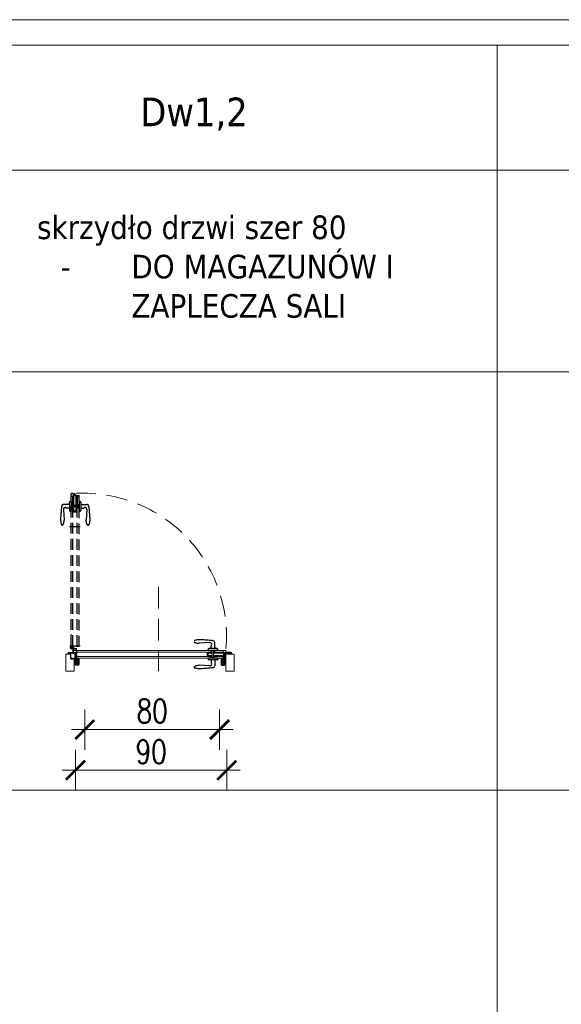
# Model space of a CAD drawing. Header units: millimetres. Extents: x 23192 to 149900, y -396339 to -79279.
# Tile 47 of 136: x 68332 to 68654, y -210744 to -210159. Entities that reach past the tile are written whole.
import ezdxf

# ---------------------------------------------------------------- set-up
doc = ezdxf.new("R2010")
doc.units = ezdxf.units.MM
for name, pattern in [('CENTER', [0.6, 0.375, -0.075, 0.075, -0.075]), ('DASHED', [19.05, 12.7, -6.35]), ('HIDDENX2', [19.05, 12.7, -6.35])]:
    doc.linetypes.add(name, pattern=pattern)
doc.layers.get('0').update_dxf_attribs({"lineweight": 0})
for name, color, linetype, lineweight in [('! Ślusarka opisy', 2, 'Continuous', 15), ('0_LEGENDA', 7, 'Continuous', 13), ('Drzwi - hatch', 8, 'Continuous', 5), ('Drzwi KRAWĘDZIE', 7, 'Continuous', 20)]:
    doc.layers.add(name, color=color, linetype=linetype, lineweight=lineweight)
for name, color, linetype in [('A_drzwi', 3, 'Continuous'), ('Drzwi - klamki', 150, 'Continuous'), ('Drzwi PRZER-DUŻA', 240, 'DASHED'), ('GRUBA', 4, 'Continuous'), ('GRUBA-2', 210, 'Continuous'), ('zawias', 7, 'Continuous')]:
    doc.layers.add(name, color=color, linetype=linetype)
doc.styles.add('ARIAL', font='tahoma.ttf')
doc.styles.add('SIMPLEX', font='simplex.shx', dxfattribs={"width": 0.77})
doc.dimstyles.new('OL PB 200', dxfattribs={"dimscale": 4, "dimtxt": 3.5, "dimasz": 0.2, "dimexe": 10, "dimexo": 10, "dimgap": 1, "dimtad": 1, "dimdec": 1, "dimrnd": 0.5, "dimzin": 9, "dimdsep": 46, "dimtxsty": 'SIMPLEX', "dimblk": 'thick_MSz', "dimcen": 0.1, "dimdle": 8, "dimse1": 1, "dimse2": 1, "dimclrd": 256, "dimclre": 256, "dimclrt": 3, "dimadec": 1, "dimazin": 2, "dimtfac": 1, "dimtdec": 1, "dimtix": 1, "dimtofl": 0, "dimtmove": 2, "dimatfit": 3, "dimldrblk": 'thick_MSz', "dimfxl": 10, "dimfxlon": 1, "dimtolj": 1, "dimlwd": -1, "dimlwe": -1, "dimarcsym": 0})

# ---------------------------------------------------------------- blocks, each defined once
blk = doc.blocks.new('thick_MSz')
for p, q in [((0, 15), (0, -15)), ((-10, 0), (10, 0))]:
    blk.add_line(p, q)
at = {"const_width": 2, "elevation": 2}
blk.add_lwpolyline([(-7.07, -7.07), (7.07, 7.07)], dxfattribs=at)
blk = doc.blocks.new('*D174')
at = {"layer": '0_LEGENDA', "transparency": 16777216}
blk.add_line((68454.17, -210605.08), (68365.97, -210605.08), dxfattribs=at)
at = {"layer": 'DEFPOINTS', "color": 0, "transparency": 16777216}
for p in [(68365.17, -210566.63), (68454.97, -210566.63), (68365.17, -210605.08)]:
    blk.add_point(p, dxfattribs=at)
at = {"layer": '0_LEGENDA', "transparency": 16777216, "xscale": 0.8, "yscale": 0.8, "zscale": 0.8, "rotation": 180}
blk.add_blockref('thick_MSz', (68365.17, -210605.08), dxfattribs=at)
at = {"layer": '0_LEGENDA', "transparency": 16777216, "xscale": 0.8, "yscale": 0.8, "zscale": 0.8}
blk.add_blockref('thick_MSz', (68454.97, -210605.08), dxfattribs=at)
at = {"layer": '0_LEGENDA', "color": 3, "transparency": 16777216, "insert": (68410.07, -210594.08), "char_height": 14, "attachment_point": 5, "style": 'SIMPLEX'}
blk.add_mtext('\\A1;90', dxfattribs=at)
blk = doc.blocks.new('*D175')
at = {"layer": '0_LEGENDA', "transparency": 16777216}
blk.add_line((68371.47, -210580.94), (68449.87, -210580.94), dxfattribs=at)
at = {"layer": 'DEFPOINTS', "color": 0, "transparency": 16777216}
for p in [(68370.67, -210555.2), (68450.67, -210560.63), (68450.67, -210580.94)]:
    blk.add_point(p, dxfattribs=at)
at = {"layer": '0_LEGENDA', "transparency": 16777216, "xscale": 0.8, "yscale": 0.8, "zscale": 0.8, "rotation": 180}
blk.add_blockref('thick_MSz', (68370.67, -210580.94), dxfattribs=at)
at = {"layer": '0_LEGENDA', "transparency": 16777216, "xscale": 0.8, "yscale": 0.8, "zscale": 0.8}
blk.add_blockref('thick_MSz', (68450.67, -210580.94), dxfattribs=at)
at = {"layer": '0_LEGENDA', "color": 3, "transparency": 16777216, "insert": (68410.67, -210569.94), "char_height": 14, "attachment_point": 5, "style": 'SIMPLEX'}
blk.add_mtext('\\A1;80', dxfattribs=at)

msp = doc.modelspace()

# ---------------------------------------------------------------- hatches: boundary and pattern name
at = {"layer": 'Drzwi - hatch'}
h = msp.add_hatch(dxfattribs=at)
h.set_pattern_fill('AR-CONC', color=256, scale=0.003, angle=180)
h.set_pattern_definition([(230, (68906.9467, -207123.42177), (-0.546554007, 0.047817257), [0.05715, -0.62865]), (175, (68906.9467, -207123.42177), (0.10573026, -0.57317054), [0.04572, -0.50292175]), (280.451445, (68906.90116, -207123.4178), (-0.44082374, -0.525353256), [0.04857003, -0.53427073]), (226.1842, (68906.9467, -207123.5742), (-0.81323712, 0.12612698), [0.085725, -0.942975]), (276.635558, (68906.87894, -207123.56366), (-0.7122124, -0.74227837), [0.07285507, -0.80140682]), (171.18415, (68906.9467, -207123.5742), (-0.7122124, -0.74227837), [0.0685799, -0.7543792]), (201, (68906.8705, -207123.53607), (-0.454843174, 0.306795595), [0.05715, -0.62865]), (146, (68906.8705, -207123.53607), (-0.185406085, -0.5525639), [0.04572, -0.50292]), (251.451445, (68906.8326, -207123.5105), (-0.64024926, -0.24576831), [0.04857003, -0.53426981]), (217.5, (68906.9467, -207123.42177), (-0.00926581, -0.253665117), [0, -0.496824, 0, -0.51054, 0, -0.504825]), (187.5, (68906.9467, -207123.42177), (-0.200458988, -0.300541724), [0, -0.291084, 0, -0.485394, 0, -0.192405]), (147.5, (68907.11664, -207123.42177), (-0.406771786, 0.017186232), [0, -0.1905, 0, -0.59436, 0, -0.78867]), (137.5, (68907.19284, -207123.42177), (-0.444387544, -0.076279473), [0, -0.24765, 0, -0.394716, 0, -0.56007])])
h.paths.add_polyline_path([(68364.345, -210542.288), (68364.845, -210542.288), (68364.845, -210541.728), (68365.025, -210541.728), (68365.025, -210542.288, 0.4142136), (68365.185, -210542.448), (68366.755, -210542.448, 0.4142136), (68366.915, -210542.288), (68366.915, -210539.103, 1), (68366.725, -210539.103), (68366.725, -210539.768, -0.4142136), (68366.385, -210540.108), (68365.205, -210540.108, -0.4142136), (68364.865, -210539.768), (68364.865, -210538.908), (68364.065, -210538.908), (68364.065, -210538.708), (68362.465, -210538.708), (68362.465, -210535.408), (68361.185, -210535.408, 0.4142136), (68361.025, -210535.568), (68361.025, -210536.128), (68362.345, -210536.128), (68362.345, -210539.128), (68364.345, -210539.128)])
h = msp.add_hatch(dxfattribs=at)
h.set_pattern_fill('AR-CONC', color=256, scale=0.003, angle=180)
h.set_pattern_definition([(230, (68683.57375, -207065.19056), (-0.546554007, 0.047817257), [0.05715, -0.62865]), (175, (68683.57375, -207065.19056), (0.10573026, -0.57317054), [0.04572, -0.50292175]), (280.451445, (68683.5282, -207065.1866), (-0.44082374, -0.525353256), [0.04857003, -0.53427073]), (226.1842, (68683.57375, -207065.34296), (-0.81323712, 0.12612698), [0.085725, -0.942975]), (276.635558, (68683.506, -207065.33245), (-0.7122124, -0.74227837), [0.07285507, -0.80140682]), (171.18415, (68683.57375, -207065.343), (-0.7122124, -0.74227837), [0.0685799, -0.7543792]), (201, (68683.49755, -207065.30486), (-0.454843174, 0.306795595), [0.05715, -0.62865]), (146, (68683.49755, -207065.30486), (-0.185406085, -0.5525639), [0.04572, -0.50292]), (251.451445, (68683.45964, -207065.2793), (-0.64024926, -0.24576831), [0.04857003, -0.53426981]), (217.5, (68683.57375, -207065.19056), (-0.00926581, -0.253665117), [0, -0.496824, 0, -0.51054, 0, -0.504825]), (187.5, (68683.57375, -207065.19056), (-0.200458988, -0.300541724), [0, -0.291084, 0, -0.485394, 0, -0.192405]), (147.5, (68683.74367, -207065.19056), (-0.406771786, 0.017186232), [0, -0.1905, 0, -0.59436, 0, -0.78867]), (137.5, (68683.81987, -207065.19056), (-0.444387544, -0.076279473), [0, -0.24765, 0, -0.394716, 0, -0.56007])])
h.paths.add_polyline_path([(68451.775, -210542.288, 0.4142136), (68451.935, -210542.448), (68453.505, -210542.448, 0.4142136), (68453.665, -210542.288), (68453.665, -210541.728), (68453.845, -210541.728), (68453.845, -210542.288), (68454.345, -210542.288), (68454.345, -210536.128), (68454.345, -210535.408), (68453.985, -210535.408, 0.4142136), (68453.825, -210535.568), (68453.825, -210539.768, -0.4142136), (68453.485, -210540.108), (68452.305, -210540.108, -0.4142136), (68451.965, -210539.768), (68451.965, -210539.103, 1), (68451.775, -210539.103)])
h.paths.add_polyline_path([(68454.345, -210536.128), (68457.665, -210536.128), (68457.665, -210535.568, 0.4142136), (68457.505, -210535.408), (68455.045, -210535.408), (68454.345, -210535.408)])

# ---------------------------------------------------------------- linework, layer by layer
at = {"layer": '! Ślusarka opisy', "linetype": 'HIDDENX2'}
msp.add_lwpolyline([(68414.345, -210496.328), (68414.345, -210546.328)], dxfattribs=at)
at = {"layer": '! Ślusarka opisy', "color": 8, "linetype": 'HIDDENX2'}
msp.add_arc((68369.728, -210525.625), 85.061, 355.102909, 92.810646, dxfattribs=at)
at = {"linetype": 'CENTER', "ltscale": 0.5}
msp.add_line((68367.971, -210531.278), (68361.607, -210531.278), dxfattribs=at)
at = {"linetype": 'CENTER', "ltscale": 0.2}
for p, q in [((68364.195, -210532.121), (68361.795, -210532.121)), ((68362.995, -210533.321), (68362.995, -210530.921))]:
    msp.add_line(p, q, dxfattribs=at)
for p, q in [((68362.97, -210532.096), (68362.745, -210532.096)), ((68362.745, -210532.096), (68362.745, -210532.146)), ((68362.745, -210532.146), (68362.97, -210532.146)), ((68363.02, -210531.846), (68362.97, -210531.846)), ((68362.97, -210531.846), (68362.97, -210532.096)), ((68362.97, -210532.146), (68362.97, -210532.371)), ((68362.97, -210532.371), (68363.02, -210532.371)), ((68363.02, -210532.096), (68363.02, -210531.846)), ((68363.27, -210532.096), (68363.02, -210532.096)), ((68363.02, -210532.371), (68363.02, -210532.146)), ((68363.02, -210532.146), (68363.27, -210532.146)), ((68363.27, -210532.146), (68363.27, -210532.096))]:
    msp.add_line(p, q)
at = {"ltscale": 0.2}
for p, q in [((68362.995, -210532.771), (68365.345, -210532.771)), ((68365.345, -210533.121), (68362.995, -210533.121)), ((68363.754, -210532.771), (68363.489, -210532.543)), ((68363.645, -210536.021), (68363.645, -210533.121)), ((68363.995, -210533.321), (68363.645, -210533.321)), ((68363.995, -210532.121), (68363.995, -210532.771)), ((68363.995, -210533.121), (68363.995, -210536.021)), ((68364.245, -210532.021), (68364.245, -210532.771)), ((68365.445, -210535.221), (68365.445, -210533.221)), ((68365.795, -210535.221), (68365.445, -210535.221)), ((68365.795, -210533.221), (68365.795, -210535.221)), ((68363.995, -210536.021), (68363.645, -210536.021))]:
    msp.add_line(p, q, dxfattribs=at)
msp.add_circle((68362.995, -210532.121), 0.65, dxfattribs=at)
for centre, radius, start, end in [((68362.995, -210532.121), 1, 319.458398, 270), ((68365.345, -210533.221), 0.45, 0, 90), ((68365.345, -210533.221), 0.1, 0, 90)]:
    msp.add_arc(centre, radius, start, end, dxfattribs=at)
at = {"layer": '0_LEGENDA', "linetype": 'ByBlock', "ltscale": 5}
for p, q in [((68615.504, -211346.755), (68615.504, -210174.457)), ((67487.721, -210248.82), (76925.659, -210248.814)), ((67487.721, -210368.468), (76925.547, -210368.463)), ((67487.721, -210616.853), (76925.314, -210616.848))]:
    msp.add_line(p, q, dxfattribs=at)
at = {"layer": '0_LEGENDA'}
for points in [[(76925.743, -210159.522), (67472.722, -210159.421), (67475.781, -212469.617), (76943.365, -212469.693)], [(76929.162, -212454.649), (67490.781, -212454.652), (67487.721, -210174.456), (76925.729, -210174.459)]]:
    msp.add_lwpolyline(points, dxfattribs=at)
at = {"layer": 'A_drzwi', "linetype": 'ByBlock'}
msp.add_arc((68360.867, -210555.238), 95.527, 89.4002, 89.405161, dxfattribs=at)
at = {"layer": 'Drzwi - klamki', "ltscale": 0.2}
for p, q in [((68444.845, -210529.273), (68438.595, -210529.668)), ((68447.795, -210532.868), (68447.795, -210529.268)), ((68443.945, -210533.928), (68443.945, -210533.168)), ((68449.545, -210533.928), (68443.945, -210533.928)), ((68449.545, -210533.928), (68443.945, -210533.928)), ((68449.245, -210532.868), (68444.245, -210532.868)), ((68445.695, -210532.868), (68445.695, -210531.386)), ((68447.995, -210531.868), (68447.795, -210531.868)), ((68447.995, -210532.368), (68447.795, -210532.368)), ((68447.995, -210532.368), (68447.995, -210531.868)), ((68449.545, -210533.928), (68449.545, -210533.168)), ((68449.545, -210538.528), (68443.945, -210538.528)), ((68443.945, -210538.528), (68443.945, -210539.288)), ((68449.245, -210539.588), (68444.245, -210539.588)), ((68445.695, -210539.588), (68445.695, -210541.071)), ((68447.795, -210539.588), (68447.795, -210543.188)), ((68449.545, -210538.528), (68449.545, -210539.288)), ((68444.845, -210543.184), (68438.595, -210542.788))]:
    msp.add_line(p, q, dxfattribs=at)
at = {"layer": 'Drzwi - klamki'}
for p, q in [((68365.045, -210537.428), (68365.245, -210537.428)), ((68365.045, -210538.428), (68365.045, -210537.428)), ((68365.045, -210537.428), (68365.245, -210537.628)), ((68365.143, -210537.428), (68365.045, -210537.527)), ((68365.242, -210537.428), (68365.045, -210537.626)), ((68365.245, -210537.525), (68365.045, -210537.725)), ((68365.045, -210537.527), (68365.245, -210537.727)), ((68365.245, -210537.624), (68365.045, -210537.824)), ((68365.045, -210537.626), (68365.245, -210537.826)), ((68365.245, -210537.722), (68365.045, -210537.922)), ((68365.045, -210537.725), (68365.245, -210537.925)), ((68365.245, -210537.821), (68365.045, -210538.021)), ((68365.045, -210537.824), (68365.245, -210538.024)), ((68365.245, -210537.92), (68365.045, -210538.12)), ((68365.045, -210537.922), (68365.245, -210538.122)), ((68365.245, -210538.019), (68365.045, -210538.219)), ((68365.045, -210538.021), (68365.245, -210538.221)), ((68365.245, -210538.117), (68365.045, -210538.317)), ((68365.045, -210538.12), (68365.245, -210538.32)), ((68365.245, -210538.216), (68365.045, -210538.416)), ((68365.045, -210538.219), (68365.245, -210538.419)), ((68365.045, -210538.317), (68365.155, -210538.428)), ((68365.045, -210538.416), (68365.057, -210538.428)), ((68365.245, -210538.428), (68365.045, -210538.428)), ((68365.245, -210539.328), (68365.059, -210539.143)), ((68365.245, -210539.628), (68365.059, -210539.443)), ((68365.23, -210539.914), (68365.059, -210539.743)), ((68365.245, -210539.187), (68365.13, -210539.072)), ((68365.245, -210539.487), (68365.13, -210539.372)), ((68365.245, -210539.787), (68365.13, -210539.672)), ((68365.245, -210538.315), (68365.131, -210538.428)), ((68365.143, -210537.428), (68365.245, -210537.53)), ((68365.245, -210538.414), (68365.23, -210538.428)), ((68365.242, -210537.428), (68365.245, -210537.431)), ((68365.245, -210537.428), (68365.245, -210538.428)), ((68365.245, -210539.187), (68365.265, -210539.128)), ((68365.245, -210539.328), (68365.245, -210539.487)), ((68365.245, -210539.628), (68365.245, -210539.787)), ((68365.265, -210539.128), (68365.672, -210539.128)), ((68365.265, -210539.928), (68366.395, -210539.928)), ((68365.345, -210539.228), (68365.345, -210539.432)), ((68365.345, -210539.228), (68365.672, -210539.228)), ((68365.345, -210539.432), (68365.809, -210539.548)), ((68365.345, -210539.536), (68365.83, -210539.656)), ((68365.345, -210539.536), (68365.345, -210539.828)), ((68365.345, -210539.828), (68366.295, -210539.828)), ((68365.722, -210539.074), (68365.685, -210538.693)), ((68366.109, -210538.578), (68365.784, -210538.578)), ((68365.822, -210539.064), (68365.788, -210538.722)), ((68365.809, -210539.548), (68366.314, -210539.186)), ((68366.091, -210538.678), (68365.828, -210538.678)), ((68365.83, -210539.656), (68366.295, -210539.323)), ((68366.295, -210539.323), (68366.295, -210539.828)), ((68366.395, -210539.332), (68366.395, -210539.468)), ((68366.395, -210539.468), (68366.459, -210539.403)), ((68366.395, -210539.609), (68366.53, -210539.474)), ((68366.395, -210539.609), (68366.395, -210539.787)), ((68366.395, -210539.787), (68366.459, -210539.722)), ((68366.395, -210539.928), (68366.53, -210539.793)), ((68366.467, -210539.288), (68366.545, -210539.326)), ((68366.545, -210539.128), (68366.558, -210538.987)), ((68452.145, -210539.128), (68452.131, -210538.987)), ((68452.222, -210539.288), (68452.145, -210539.326)), ((68452.295, -210539.609), (68452.159, -210539.474)), ((68452.295, -210539.928), (68452.159, -210539.793)), ((68452.295, -210539.468), (68452.23, -210539.403)), ((68452.295, -210539.787), (68452.23, -210539.722)), ((68452.295, -210539.332), (68452.295, -210539.468)), ((68452.295, -210539.609), (68452.295, -210539.787)), ((68453.424, -210539.928), (68452.295, -210539.928)), ((68452.88, -210539.548), (68452.375, -210539.186)), ((68452.859, -210539.656), (68452.395, -210539.323)), ((68452.395, -210539.323), (68452.395, -210539.828)), ((68453.345, -210539.828), (68452.395, -210539.828)), ((68452.581, -210538.578), (68452.905, -210538.578)), ((68452.598, -210538.678), (68452.861, -210538.678)), ((68453.345, -210539.536), (68452.859, -210539.656)), ((68452.867, -210539.064), (68452.901, -210538.722)), ((68453.345, -210539.432), (68452.88, -210539.548)), ((68452.967, -210539.074), (68453.004, -210538.693)), ((68453.424, -210539.128), (68453.017, -210539.128)), ((68453.345, -210539.228), (68453.017, -210539.228)), ((68453.345, -210539.228), (68453.345, -210539.432)), ((68453.345, -210539.536), (68453.345, -210539.828)), ((68453.445, -210539.187), (68453.424, -210539.128)), ((68453.645, -210537.428), (68453.445, -210537.428)), ((68453.445, -210537.428), (68453.445, -210538.428)), ((68453.645, -210537.428), (68453.445, -210537.628)), ((68453.546, -210537.428), (68453.445, -210537.53)), ((68453.447, -210537.428), (68453.445, -210537.431)), ((68453.445, -210537.525), (68453.645, -210537.725)), ((68453.645, -210537.527), (68453.445, -210537.727)), ((68453.445, -210537.624), (68453.645, -210537.824)), ((68453.645, -210537.626), (68453.445, -210537.826)), ((68453.445, -210537.722), (68453.645, -210537.922)), ((68453.645, -210537.725), (68453.445, -210537.925)), ((68453.445, -210537.821), (68453.645, -210538.021)), ((68453.645, -210537.824), (68453.445, -210538.024)), ((68453.445, -210537.92), (68453.645, -210538.12)), ((68453.645, -210537.922), (68453.445, -210538.122)), ((68453.445, -210538.019), (68453.645, -210538.219)), ((68453.645, -210538.021), (68453.445, -210538.221)), ((68453.445, -210538.117), (68453.645, -210538.317)), ((68453.645, -210538.12), (68453.445, -210538.32)), ((68453.445, -210538.216), (68453.645, -210538.416)), ((68453.645, -210538.219), (68453.445, -210538.419)), ((68453.445, -210538.315), (68453.558, -210538.428)), ((68453.445, -210538.414), (68453.459, -210538.428)), ((68453.445, -210538.428), (68453.645, -210538.428)), ((68453.445, -210539.187), (68453.559, -210539.072)), ((68453.445, -210539.328), (68453.63, -210539.143)), ((68453.445, -210539.328), (68453.445, -210539.487)), ((68453.445, -210539.487), (68453.559, -210539.372)), ((68453.445, -210539.628), (68453.63, -210539.443)), ((68453.445, -210539.628), (68453.445, -210539.787)), ((68453.445, -210539.787), (68453.559, -210539.672)), ((68453.447, -210537.428), (68453.645, -210537.626)), ((68453.459, -210539.914), (68453.63, -210539.743)), ((68453.645, -210538.317), (68453.534, -210538.428)), ((68453.546, -210537.428), (68453.645, -210537.527)), ((68453.645, -210538.416), (68453.632, -210538.428)), ((68453.645, -210538.428), (68453.645, -210537.428))]:
    msp.add_line(p, q, dxfattribs=at)
at = {"layer": 'Drzwi - klamki', "ltscale": 0.2}
for centre, radius, start, end in [((68436.335, -210528.618), 0.74, 108.924644, 180), ((68444.945, -210530.318), 1.05, 328.61185, 95.465024), ((68446.745, -210529.268), 1.05, 0, 90), ((68444.245, -210533.168), 0.3, 90, 180), ((68446.695, -210531.386), 1, 148.61185, 180), ((68449.245, -210533.168), 0.3, 0, 90), ((68444.245, -210539.288), 0.3, 180, 270), ((68446.695, -210541.071), 1, 180, 211.38815), ((68449.245, -210539.288), 0.3, 270, 0), ((68436.335, -210543.838), 0.74, 180, 251.075356), ((68444.945, -210542.138), 1.05, 264.534976, 31.38815), ((68446.745, -210543.188), 1.05, 270, 0)]:
    msp.add_arc(centre, radius, start, end, dxfattribs=at)
at = {"layer": 'Drzwi - klamki'}
for centre, radius, start, end in [((68365.095, -210539.108), 0.05, 45, 180), ((68365.095, -210539.108), 0.05, 180, 225), ((68365.095, -210539.408), 0.05, 45, 180), ((68365.095, -210539.408), 0.05, 180, 225), ((68365.095, -210539.708), 0.05, 45, 180), ((68365.095, -210539.708), 0.05, 180, 225), ((68365.265, -210539.878), 0.05, 225, 270), ((68365.672, -210539.078), 0.15, 270, 5.563415), ((68365.672, -210539.078), 0.05, 270, 5.563415), ((68365.784, -210538.678), 0.1, 90, 179.587511), ((68365.834, -210538.679), 0.15, 179.587511, 185.563415), ((68365.828, -210538.718), 0.04, 90, 185.563415), ((68366.091, -210538.778), 0.1, 69.878843, 90), ((68366.109, -210538.678), 0.1, 71.015535, 90), ((68365.809, -210539.548), 0.919, 57.559413, 69.878843), ((68365.809, -210539.548), 1.019, 49.458571, 71.015535), ((68366.168, -210538.983), 0.25, 305.623943, 57.559413), ((68366.445, -210539.332), 0.05, 63.425339, 180), ((68366.495, -210539.439), 0.05, 0, 135), ((68366.495, -210539.758), 0.05, 0, 135), ((68366.309, -210538.963), 0.25, 354.429901, 49.458571), ((68366.495, -210539.439), 0.05, 315, 0), ((68366.495, -210539.758), 0.05, 315, 0), ((68452.38, -210538.963), 0.25, 130.541429, 185.570099), ((68452.195, -210539.439), 0.05, 45, 180), ((68452.195, -210539.439), 0.05, 180, 225), ((68452.195, -210539.758), 0.05, 45, 180), ((68452.195, -210539.758), 0.05, 180, 225), ((68452.88, -210539.548), 1.019, 108.984465, 130.541429), ((68452.245, -210539.332), 0.05, 0, 116.574661), ((68452.521, -210538.983), 0.25, 122.440587, 234.376057), ((68452.88, -210539.548), 0.919, 110.121157, 122.440587), ((68452.581, -210538.678), 0.1, 90, 108.984465), ((68452.598, -210538.778), 0.1, 90, 110.121157), ((68452.861, -210538.718), 0.04, 354.436585, 90), ((68453.017, -210539.078), 0.15, 174.436585, 270), ((68452.905, -210538.678), 0.1, 0.412489, 90), ((68453.017, -210539.078), 0.05, 174.436585, 270), ((68452.855, -210538.679), 0.15, 354.436585, 0.412489), ((68453.424, -210539.878), 0.05, 270, 315), ((68453.595, -210539.108), 0.05, 0, 135), ((68453.595, -210539.408), 0.05, 0, 135), ((68453.595, -210539.708), 0.05, 0, 135), ((68453.595, -210539.108), 0.05, 315, 0), ((68453.595, -210539.408), 0.05, 315, 0), ((68453.595, -210539.708), 0.05, 315, 0)]:
    msp.add_arc(centre, radius, start, end, dxfattribs=at)
at = {"layer": 'Drzwi - klamki', "ltscale": 0.2}
msp.add_ellipse((68438.595, -210528.627), major_axis=(3, 0), ratio=0.3470158, start_param=3.1329974, end_param=4.712389, dxfattribs=at)
at = {"layer": 'Drzwi - klamki', "ltscale": 0.2, "extrusion": (0, 0, -1)}
msp.add_ellipse((68438.595, -210543.829), major_axis=(3, 0), ratio=0.3470158, start_param=3.1329974, end_param=4.712389, dxfattribs=at)
at = {"layer": 'Drzwi - klamki', "ltscale": 0.2}
for points in [[(68446.745, -210528.218), (68445.695, -210528.068), (68442.145, -210527.768), (68438.595, -210527.586), (68436.095, -210527.918)], [(68446.745, -210544.238), (68445.695, -210544.388), (68442.145, -210544.688), (68438.595, -210544.871), (68436.095, -210544.538)]]:
    msp.add_spline(points, degree=3, dxfattribs=at)
at = {"layer": 'Drzwi KRAWĘDZIE'}
for p, q in [((68362.645, -210532.778), (68362.645, -210524.319)), ((68362.645, -210531.278), (68367.145, -210531.278)), ((68362.745, -210532.878), (68363.645, -210532.878)), ((68363.645, -210531.378), (68365.945, -210531.378)), ((68363.645, -210532.878), (68363.645, -210531.678)), ((68364.345, -210533.928), (68454.345, -210533.928)), ((68365.845, -210533.928), (68365.845, -210538.528)), ((68365.845, -210534.928), (68445.746, -210534.928)), ((68365.945, -210531.678), (68365.945, -210531.378)), ((68365.945, -210531.678), (68367.145, -210531.678)), ((68445.746, -210535.403), (68445.746, -210533.928)), ((68446.346, -210538.526), (68446.346, -210533.928)), ((68447.146, -210538.526), (68447.146, -210533.928)), ((68447.746, -210535.403), (68447.746, -210533.928)), ((68447.746, -210534.928), (68452.845, -210534.928)), ((68452.845, -210533.928), (68452.845, -210535.403)), ((68452.948, -210537.178), (68452.948, -210535.228)), ((68452.948, -210535.228), (68453.245, -210535.228)), ((68453.245, -210535.228), (68452.948, -210535.228)), ((68454.445, -210535.128), (68453.245, -210535.128)), ((68453.245, -210535.128), (68453.245, -210538.208)), ((68453.245, -210535.128), (68453.245, -210538.428)), ((68453.245, -210537.178), (68453.245, -210535.228)), ((68453.245, -210537.178), (68453.245, -210535.228)), ((68454.445, -210535.128), (68454.445, -210534.028)), ((68362.345, -210539.128), (68362.345, -210536.128)), ((68364.345, -210539.128), (68362.345, -210539.128)), ((68365.745, -210537.228), (68365.445, -210537.228)), ((68365.445, -210538.428), (68365.445, -210537.228)), ((68365.545, -210538.528), (68453.145, -210538.528)), ((68365.845, -210537.528), (68445.746, -210537.528)), ((68443.242, -210537.003), (68443.242, -210535.403)), ((68443.242, -210535.403), (68446.346, -210535.403)), ((68443.242, -210537.003), (68446.346, -210537.003)), ((68443.832, -210536.903), (68443.832, -210535.503)), ((68443.832, -210535.503), (68443.832, -210536.903)), ((68443.832, -210535.503), (68446.346, -210535.503)), ((68443.832, -210536.903), (68446.346, -210536.903)), ((68445.746, -210538.526), (68445.746, -210537.013)), ((68447.146, -210535.403), (68452.948, -210535.403)), ((68447.146, -210535.503), (68452.948, -210535.503)), ((68447.146, -210536.903), (68452.948, -210536.903)), ((68447.146, -210537.003), (68452.948, -210537.003)), ((68447.746, -210538.526), (68447.746, -210537.013)), ((68447.746, -210537.528), (68452.845, -210537.528)), ((68452.845, -210537.003), (68452.845, -210538.528)), ((68453.245, -210537.178), (68452.948, -210537.178)), ((68453.246, -210535.624), (68454.246, -210535.624)), ((68453.246, -210535.624), (68454.445, -210535.624)), ((68453.246, -210536.774), (68454.445, -210535.924)), ((68453.246, -210535.924), (68454.445, -210535.924)), ((68453.645, -210535.623), (68453.845, -210535.623)), ((68454.445, -210535.624), (68454.445, -210535.924)), ((68364.845, -210542.288), (68364.345, -210542.288)), ((68453.845, -210542.288), (68454.345, -210542.288))]:
    msp.add_line(p, q, dxfattribs=at)
msp.add_lwpolyline([(68364.345, -210539.128), (68364.345, -210546.328), (68359.345, -210546.328), (68359.345, -210536.128), (68362.345, -210536.128)], dxfattribs=at)
msp.add_lwpolyline([(68459.345, -210536.128), (68454.345, -210536.128), (68454.345, -210546.328), (68459.345, -210546.328)], close=True, dxfattribs=at)
for centre, start, end in [((68362.745, -210532.778), 180, 270), ((68367.145, -210531.578), 270, 0), ((68454.345, -210534.028), 0, 90), ((68365.545, -210538.428), 180, 270), ((68453.145, -210538.428), 270, 0)]:
    msp.add_arc(centre, 0.1, start, end, dxfattribs=at)
at = {"layer": 'Drzwi KRAWĘDZIE', "ltscale": 0.2}
msp.add_arc((68364.345, -210534.028), 0.1, 90, 180, dxfattribs=at)
at = {"layer": 'Drzwi PRZER-DUŻA', "ltscale": 0.5}
for p, q in [((68362.645, -210531.278), (68362.645, -210440.778)), ((68367.245, -210531.578), (68367.245, -210441.978)), ((68363.645, -210531.278), (68363.645, -210449.377)), ((68366.145, -210531.278), (68366.145, -210449.377))]:
    msp.add_line(p, q, dxfattribs=at)
at = {"layer": 'Drzwi PRZER-DUŻA'}
for p, q in [((68363.845, -210440.678), (68362.745, -210440.678)), ((68363.845, -210440.678), (68363.845, -210441.878)), ((68364.341, -210441.877), (68364.341, -210440.678)), ((68364.341, -210440.678), (68364.641, -210440.678)), ((68364.341, -210441.877), (68364.341, -210440.877)), ((68364.641, -210441.877), (68364.641, -210440.678)), ((68365.491, -210441.877), (68364.641, -210440.678)), ((68361.585, -210447.328), (68357.985, -210447.328)), ((68360.585, -210447.128), (68360.585, -210447.328)), ((68361.085, -210447.128), (68360.585, -210447.128)), ((68361.085, -210447.128), (68361.085, -210447.328)), ((68361.585, -210445.878), (68361.585, -210450.878)), ((68362.645, -210445.578), (68361.885, -210445.578)), ((68362.645, -210442.278), (68364.12, -210442.278)), ((68362.645, -210445.578), (68362.645, -210451.178)), ((68362.645, -210445.578), (68362.645, -210451.178)), ((68364.12, -210447.377), (68362.645, -210447.377)), ((68363.645, -210447.377), (68363.645, -210442.278)), ((68363.845, -210441.878), (68366.928, -210441.878)), ((68363.845, -210441.878), (68367.145, -210441.878)), ((68363.945, -210441.878), (68363.945, -210442.175)), ((68363.945, -210442.175), (68363.945, -210441.878)), ((68365.895, -210441.878), (68363.945, -210441.878)), ((68365.895, -210441.878), (68363.945, -210441.878)), ((68365.895, -210442.175), (68363.945, -210442.175)), ((68364.12, -210447.977), (68364.12, -210442.175)), ((68364.22, -210447.977), (68364.22, -210442.175)), ((68365.62, -210447.977), (68365.62, -210442.175)), ((68365.72, -210447.977), (68365.72, -210442.175)), ((68365.72, -210442.278), (68367.245, -210442.278)), ((68367.242, -210447.377), (68365.73, -210447.377)), ((68365.895, -210441.878), (68365.895, -210442.175)), ((68366.245, -210447.377), (68366.245, -210442.278)), ((68367.245, -210445.578), (68368.005, -210445.578)), ((68367.245, -210445.578), (68367.245, -210451.178)), ((68368.305, -210445.878), (68368.305, -210450.878)), ((68368.305, -210447.328), (68371.905, -210447.328)), ((68357.989, -210450.278), (68358.385, -210456.528)), ((68361.585, -210449.428), (68360.102, -210449.428)), ((68362.645, -210451.178), (68361.885, -210451.178)), ((68367.242, -210447.977), (68362.645, -210447.977)), ((68367.242, -210448.777), (68362.645, -210448.777)), ((68364.12, -210449.377), (68362.645, -210449.377)), ((68364.12, -210451.881), (68364.12, -210448.777)), ((68365.72, -210451.881), (68364.12, -210451.881)), ((68364.22, -210451.291), (68364.22, -210448.777)), ((68364.22, -210451.291), (68365.62, -210451.291)), ((68365.62, -210451.291), (68364.22, -210451.291)), ((68365.62, -210451.291), (68365.62, -210448.777)), ((68365.72, -210451.881), (68365.72, -210448.777)), ((68367.242, -210449.377), (68365.73, -210449.377)), ((68367.245, -210451.178), (68368.005, -210451.178)), ((68368.305, -210449.428), (68369.787, -210449.428)), ((68371.9, -210450.278), (68371.505, -210456.528)), ((68367.971, -210460.573), (68361.607, -210460.573))]:
    msp.add_line(p, q, dxfattribs=at)
for centre, radius, start, end in [((68362.745, -210440.778), 0.1, 90, 180), ((68357.985, -210448.378), 1.05, 90, 180), ((68361.885, -210445.878), 0.3, 90, 180), ((68367.145, -210441.978), 0.1, 0, 90), ((68368.005, -210445.878), 0.3, 0, 90), ((68371.905, -210448.378), 1.05, 0, 90), ((68359.035, -210450.178), 1.05, 58.61185, 185.465024), ((68360.102, -210448.428), 1, 238.61185, 270), ((68361.885, -210450.878), 0.3, 180, 270), ((68368.005, -210450.878), 0.3, 270, 0), ((68369.787, -210448.428), 1, 270, 301.38815), ((68370.855, -210450.178), 1.05, 354.534976, 121.38815), ((68357.335, -210458.788), 0.74, 198.924644, 270), ((68372.555, -210458.788), 0.74, 270, 341.075356)]:
    msp.add_arc(centre, radius, start, end, dxfattribs=at)
msp.add_ellipse((68357.344, -210456.528), major_axis=(0, -3), ratio=0.3470158, start_param=-0.0085952, end_param=1.5707963, dxfattribs=at)
at = {"layer": 'Drzwi PRZER-DUŻA', "extrusion": (0, 0, -1)}
msp.add_ellipse((68372.546, -210456.528), major_axis=(0, -3), ratio=0.3470158, start_param=-0.0085952, end_param=1.5707963, dxfattribs=at)
at = {"layer": 'Drzwi PRZER-DUŻA'}
for points in [[(68356.935, -210448.378), (68356.785, -210449.428), (68356.485, -210452.978), (68356.302, -210456.528), (68356.635, -210459.028)], [(68372.955, -210448.378), (68373.105, -210449.428), (68373.405, -210452.978), (68373.587, -210456.528), (68373.255, -210459.028)]]:
    msp.add_spline(points, degree=3, dxfattribs=at)
at = {"layer": 'GRUBA', "ltscale": 0.2}
for p, q in [((68361.185, -210535.228), (68364.705, -210535.228)), ((68457.505, -210535.228), (68453.985, -210535.228)), ((68360.845, -210536.128), (68360.845, -210535.568)), ((68361.025, -210536.128), (68360.845, -210536.128)), ((68361.025, -210535.568), (68361.025, -210536.128)), ((68363.645, -210535.408), (68361.185, -210535.408)), ((68364.705, -210535.408), (68363.645, -210535.408)), ((68364.865, -210539.768), (68364.865, -210535.568)), ((68365.045, -210535.568), (68365.045, -210536.028)), ((68365.045, -210536.028), (68365.045, -210539.768)), ((68365.205, -210539.928), (68366.385, -210539.928)), ((68366.385, -210540.108), (68365.205, -210540.108)), ((68366.545, -210539.768), (68366.545, -210539.103)), ((68366.725, -210539.103), (68366.725, -210539.768)), ((68366.915, -210542.288), (68366.915, -210539.103)), ((68367.095, -210539.103), (68367.095, -210542.288)), ((68451.595, -210539.103), (68451.595, -210542.288)), ((68451.775, -210542.288), (68451.775, -210539.103)), ((68451.965, -210539.103), (68451.965, -210539.768)), ((68452.145, -210539.768), (68452.145, -210539.103)), ((68453.485, -210539.928), (68452.305, -210539.928)), ((68452.305, -210540.108), (68453.485, -210540.108)), ((68453.645, -210535.568), (68453.645, -210536.028)), ((68453.645, -210536.028), (68453.645, -210539.768)), ((68453.825, -210539.768), (68453.825, -210535.568)), ((68453.985, -210535.408), (68455.045, -210535.408)), ((68455.045, -210535.408), (68457.505, -210535.408)), ((68457.665, -210535.568), (68457.665, -210536.128)), ((68457.665, -210536.128), (68457.845, -210536.128)), ((68457.845, -210536.128), (68457.845, -210535.568)), ((68364.845, -210542.288), (68364.845, -210541.728)), ((68364.845, -210541.728), (68365.025, -210541.728)), ((68365.025, -210541.728), (68365.025, -210542.288)), ((68365.185, -210542.448), (68366.755, -210542.448)), ((68366.755, -210542.628), (68365.185, -210542.628)), ((68453.505, -210542.448), (68451.935, -210542.448)), ((68451.935, -210542.628), (68453.505, -210542.628)), ((68453.845, -210541.728), (68453.665, -210541.728)), ((68453.665, -210541.728), (68453.665, -210542.288)), ((68453.845, -210542.288), (68453.845, -210541.728))]:
    msp.add_line(p, q, dxfattribs=at)
at = {"layer": 'GRUBA'}
for p, q in [((68363.395, -210535.408), (68363.395, -210535.228)), ((68363.395, -210535.228), (68364.395, -210535.228)), ((68364.395, -210535.228), (68364.395, -210535.408)), ((68363.645, -210535.408), (68363.395, -210535.408)), ((68364.395, -210535.408), (68363.995, -210535.408)), ((68364.865, -210536.228), (68365.045, -210536.228)), ((68364.865, -210537.628), (68364.865, -210536.228)), ((68365.045, -210537.628), (68364.865, -210537.628)), ((68365.045, -210536.228), (68365.045, -210537.628))]:
    msp.add_line(p, q, dxfattribs=at)
at = {"layer": 'GRUBA', "ltscale": 0.2}
for centre, radius, start, end in [((68361.185, -210535.568), 0.34, 90, 180), ((68364.705, -210535.568), 0.34, 0, 90), ((68453.985, -210535.568), 0.34, 90, 180), ((68457.505, -210535.568), 0.34, 0, 90), ((68361.185, -210535.568), 0.16, 90, 180), ((68364.705, -210535.568), 0.16, 0, 90), ((68364.705, -210535.568), 0.16, 0, 90), ((68365.205, -210539.768), 0.34, 180, 270), ((68365.205, -210539.768), 0.16, 180, 270), ((68366.385, -210539.768), 0.16, 270, 0), ((68366.385, -210539.768), 0.34, 270, 0), ((68366.82, -210539.103), 0.275, 0, 180), ((68366.82, -210539.103), 0.095, 0, 180), ((68451.87, -210539.103), 0.275, 0, 180), ((68451.87, -210539.103), 0.095, 0, 180), ((68452.305, -210539.768), 0.34, 180, 270), ((68452.305, -210539.768), 0.16, 180, 270), ((68453.485, -210539.768), 0.16, 270, 0), ((68453.485, -210539.768), 0.34, 270, 0), ((68453.985, -210535.568), 0.16, 90, 180), ((68457.505, -210535.568), 0.16, 0, 90), ((68365.185, -210542.288), 0.34, 180, 270), ((68365.185, -210542.288), 0.16, 180, 270), ((68366.755, -210542.288), 0.34, 270, 0), ((68366.755, -210542.288), 0.16, 270, 0), ((68451.935, -210542.288), 0.34, 180, 270), ((68451.935, -210542.288), 0.16, 180, 270), ((68453.505, -210542.288), 0.34, 270, 0), ((68453.505, -210542.288), 0.16, 270, 0)]:
    msp.add_arc(centre, radius, start, end, dxfattribs=at)
at = {"layer": 'GRUBA-2', "ltscale": 0.2}
msp.add_line((68365.795, -210537.228), (68365.445, -210537.228), dxfattribs=at)
at = {"layer": 'zawias', "ltscale": 0.2}
for p, q in [((68362.465, -210538.708), (68362.465, -210535.408)), ((68362.465, -210535.408), (68363.005, -210535.408)), ((68364.065, -210538.708), (68362.465, -210538.708)), ((68363.005, -210535.408), (68363.005, -210535.558)), ((68364.065, -210538.908), (68364.065, -210538.708)), ((68364.865, -210538.908), (68364.065, -210538.908)), ((68364.505, -210535.558), (68364.505, -210535.408)), ((68364.505, -210535.408), (68364.705, -210535.408)), ((68364.865, -210535.568), (68364.865, -210538.908))]:
    msp.add_line(p, q, dxfattribs=at)

# ---------------------------------------------------------------- texts
at = {"layer": '0_LEGENDA', "linetype": 'ByBlock', "ltscale": 5, "width": 360, "attachment_point": 1, "style": 'ARIAL'}
for s, insert, char_height in [('\\pxqc;Dw1,2', (68255.501, -210205.692), 17), ('\\pxi6.201;skrzydło drzwi szer 80\\P\\pi-3,l10.201,t10.201;-^IDO MAGAZUNÓW I ZAPLECZA SALI', (68255.501, -210275.7), 14)]:
    msp.add_mtext(s, dxfattribs=dict(at, insert=insert, char_height=char_height))

# ---------------------------------------------------------------- dimensions: what is measured, and where the dimension line sits
at = {"layer": '0_LEGENDA', "color": 7}
for base, p1, p2, picture, middle in [((68450.669, -210580.938), (68370.669, -210555.199), (68450.669, -210560.632), '*D175', (68410.669, -210569.938)), ((68365.169, -210605.08), (68454.969, -210566.632), (68365.169, -210566.632), '*D174', (68410.069, -210594.08))]:
    dim = msp.add_linear_dim(base=base, p1=p1, p2=p2, angle=180, dimstyle='OL PB 200', dxfattribs=at)
    dim.commit()
    dim.dimension.update_dxf_attribs({"geometry": picture, "text_midpoint": middle})

doc.saveas('drawing.dxf')
